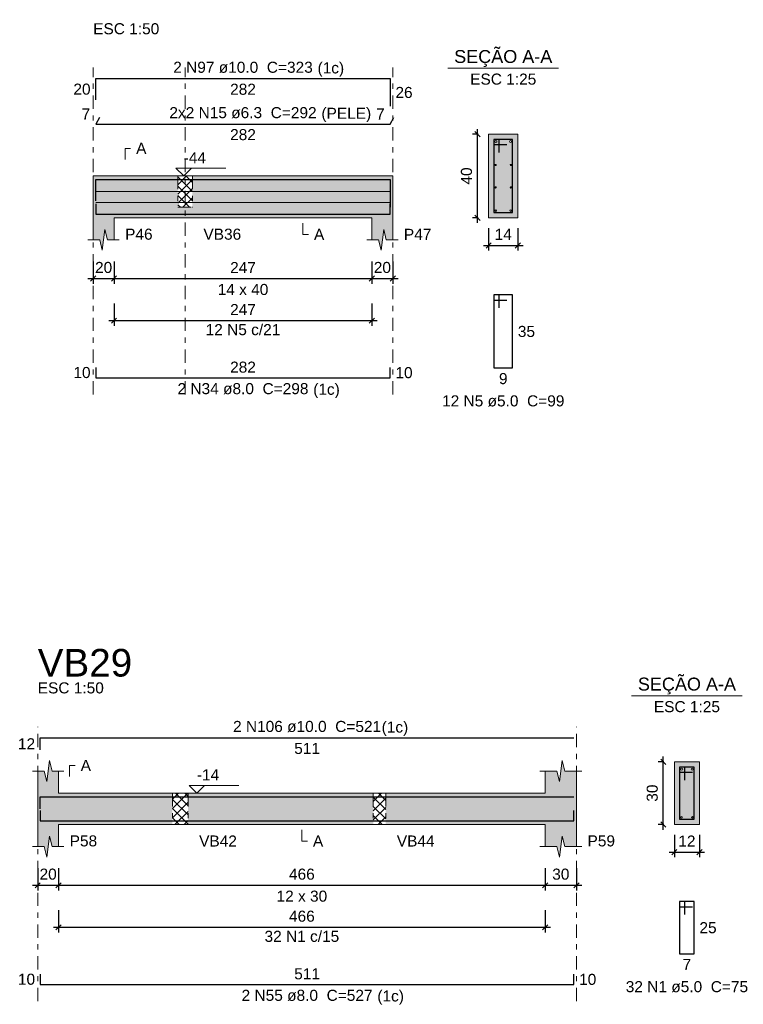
# Model space of a CAD drawing. Header units: millimetres. Extents: x 0 to 119, y 0 to 84.
# Tile 28 of 31: x 88 to 102, y 46 to 65. Entities that reach past the tile are written whole.
import ezdxf

# ---------------------------------------------------------------- set-up
doc = ezdxf.new("R2010")
doc.units = ezdxf.units.MM
doc.header["$MEASUREMENT"] = 0
doc.linetypes.add('DASHDOT', pattern=[2.54, 1.27, -0.635, 0, -0.635])
doc.linetypes.add('NULL', pattern=[0])
doc.layers.get('0').update_dxf_attribs({"lineweight": 18})
for name, color, linetype, lineweight in [('Descrição da armadura', 7, 'Continuous', 0), ('DT-Arm complementar', 5, 'Continuous', 5), ('DT-Barras na forma', 2, 'Continuous', 30), ('DT-Barras no corte', 5, 'Continuous', 5), ('DT-Barras rebatidas', 2, 'Continuous', 30), ('DT-Cotas', 9, 'Continuous', 5), ('DT-Forma', 5, 'Continuous', 5), ('DT-Hachura forma vigas', 254, 'Continuous', 5), ('DT-Hachura intersecção vigas', 9, 'Continuous', 5), ('DT-Hachura seção vigas', 254, 'Continuous', 5), ('DT-Pontilhado', 9, 'DASHDOT', 5), ('DT-Textos', 7, 'Continuous', 5), ('DT-Título', 3, 'Continuous', 20), ('Textos armaduras', 7, 'Continuous', 0)]:
    doc.layers.add(name, color=color, linetype=linetype, lineweight=lineweight)
doc.styles.add('Arial', font='txt')
doc.dimstyles.new('UM_25.000000', dxfattribs={"dimtxt": 0.18, "dimasz": 0.1, "dimexe": 0.1, "dimexo": 0.2, "dimgap": 0, "dimtad": 1, "dimtih": 1, "dimtoh": 1, "dimdec": 1, "dimlfac": 25, "dimzin": 0, "dimdsep": 46, "dimtxsty": 'Standard', "dimcen": 0.09, "dimdle": 0.1, "dimadec": 1, "dimazin": 2, "dimtfac": 1, "dimtdec": 4, "dimtofl": 0, "dimtmove": 0, "dimatfit": 3, "dimfxl": 1, "dimtolj": 1, "dimarcsym": 0})
doc.dimstyles.new('UM_50.000000', dxfattribs={"dimtxt": 0.18, "dimasz": 0.1, "dimexe": 0.1, "dimexo": 0.2, "dimgap": 0, "dimtad": 1, "dimtih": 1, "dimtoh": 1, "dimdec": 1, "dimlfac": 50, "dimzin": 0, "dimdsep": 46, "dimtxsty": 'Standard', "dimcen": 0.09, "dimdle": 0.1, "dimadec": 1, "dimazin": 2, "dimtfac": 1, "dimtdec": 4, "dimtofl": 0, "dimtmove": 0, "dimatfit": 3, "dimfxl": 1, "dimtolj": 1, "dimarcsym": 0})

# ---------------------------------------------------------------- blocks, each defined once
blk = doc.blocks.new('_Oblique')
at = {"color": 0, "linetype": 'ByBlock', "lineweight": -2}
blk.add_line((-0.5, -0.5), (0.5, 0.5), dxfattribs=at)
blk = doc.blocks.new('*D140')
at = {"layer": 'Defpoints', "color": 0}
for p in [(89.610356, 60.08858), (90.010356, 60.08858), (90.010356, 59.55908)]:
    blk.add_point(p, dxfattribs=at)
at = {"layer": 'DT-Cotas', "color": 0, "lineweight": -2}
for p, q in [((89.610356, 59.88858), (89.610356, 59.45908)), ((90.010356, 59.88858), (90.010356, 59.45908)), ((89.510356, 59.55908), (90.110356, 59.55908))]:
    blk.add_line(p, q, dxfattribs=at)
at = {"layer": 'DT-Cotas', "color": 0, "lineweight": -2, "xscale": 0.1, "yscale": 0.1, "zscale": 0.1, "rotation": 180}
blk.add_blockref('_Oblique', (89.610356, 59.55908), dxfattribs=at)
at = {"layer": 'DT-Cotas', "color": 0, "lineweight": -2, "xscale": 0.1, "yscale": 0.1, "zscale": 0.1}
blk.add_blockref('_Oblique', (90.010356, 59.55908), dxfattribs=at)
at = {"layer": 'DT-Cotas', "color": 7, "insert": (89.810356, 59.77088), "char_height": 0.2118, "attachment_point": 5, "rotation": 0.0057296, "style": 'Arial'}
blk.add_mtext('\\A1;20', dxfattribs=at)
blk = doc.blocks.new('*D141')
at = {"layer": 'Defpoints', "color": 0}
for p in [(90.010356, 60.08858), (94.950356, 60.08858), (94.950356, 59.55908)]:
    blk.add_point(p, dxfattribs=at)
at = {"layer": 'DT-Cotas', "color": 0, "lineweight": -2}
for p, q in [((90.010356, 59.88858), (90.010356, 59.45908)), ((94.950356, 59.88858), (94.950356, 59.45908)), ((89.910356, 59.55908), (95.050356, 59.55908))]:
    blk.add_line(p, q, dxfattribs=at)
at = {"layer": 'DT-Cotas', "color": 0, "lineweight": -2, "xscale": 0.1, "yscale": 0.1, "zscale": 0.1, "rotation": 180}
blk.add_blockref('_Oblique', (90.010356, 59.55908), dxfattribs=at)
at = {"layer": 'DT-Cotas', "color": 0, "lineweight": -2, "xscale": 0.1, "yscale": 0.1, "zscale": 0.1}
blk.add_blockref('_Oblique', (94.950356, 59.55908), dxfattribs=at)
at = {"layer": 'DT-Cotas', "color": 7, "insert": (92.480356, 59.77088), "char_height": 0.2118, "attachment_point": 5, "rotation": 0.0057296, "style": 'Arial'}
blk.add_mtext('\\A1;247', dxfattribs=at)
blk = doc.blocks.new('*D142')
at = {"layer": 'Defpoints', "color": 0}
for p in [(94.950356, 60.08858), (95.350356, 60.08858), (95.350356, 59.55908)]:
    blk.add_point(p, dxfattribs=at)
at = {"layer": 'DT-Cotas', "color": 0, "lineweight": -2}
for p, q in [((94.950356, 59.88858), (94.950356, 59.45908)), ((95.350356, 59.88858), (95.350356, 59.45908)), ((94.850356, 59.55908), (95.450356, 59.55908))]:
    blk.add_line(p, q, dxfattribs=at)
at = {"layer": 'DT-Cotas', "color": 0, "lineweight": -2, "xscale": 0.1, "yscale": 0.1, "zscale": 0.1, "rotation": 180}
blk.add_blockref('_Oblique', (94.950356, 59.55908), dxfattribs=at)
at = {"layer": 'DT-Cotas', "color": 0, "lineweight": -2, "xscale": 0.1, "yscale": 0.1, "zscale": 0.1}
blk.add_blockref('_Oblique', (95.350356, 59.55908), dxfattribs=at)
at = {"layer": 'DT-Cotas', "color": 7, "insert": (95.150356, 59.77088), "char_height": 0.2118, "attachment_point": 5, "rotation": 0.0057296, "style": 'Arial'}
blk.add_mtext('\\A1;20', dxfattribs=at)
blk = doc.blocks.new('*D143')
at = {"layer": 'Defpoints', "color": 0}
for p in [(96.973684, 62.32398), (97.185484, 62.32398), (97.185484, 60.72398)]:
    blk.add_point(p, dxfattribs=at)
at = {"layer": 'DT-Cotas', "color": 0, "lineweight": -2}
for p, q in [((96.973684, 60.62398), (96.973684, 62.42398)), ((96.985484, 62.32398), (96.873684, 62.32398)), ((96.985484, 60.72398), (96.873684, 60.72398))]:
    blk.add_line(p, q, dxfattribs=at)
at = {"layer": 'DT-Cotas', "color": 0, "lineweight": -2, "xscale": 0.1, "yscale": 0.1, "zscale": 0.1}
for p, rotation in [((96.973684, 62.32398), 90), ((96.973684, 60.72398), 270)]:
    blk.add_blockref('_Oblique', p, dxfattribs=dict(at, rotation=rotation))
at = {"layer": 'DT-Cotas', "color": 7, "insert": (96.761884, 61.52398), "char_height": 0.2118, "attachment_point": 5, "rotation": 90, "style": 'Arial'}
blk.add_mtext('\\A1;40', dxfattribs=at)
blk = doc.blocks.new('*D144')
at = {"layer": 'Defpoints', "color": 0}
for p in [(97.185484, 60.72398), (97.745484, 60.72398), (97.745484, 60.19448)]:
    blk.add_point(p, dxfattribs=at)
at = {"layer": 'DT-Cotas', "color": 0, "lineweight": -2}
for p, q in [((97.185484, 60.52398), (97.185484, 60.09448)), ((97.745484, 60.52398), (97.745484, 60.09448)), ((97.085484, 60.19448), (97.845484, 60.19448))]:
    blk.add_line(p, q, dxfattribs=at)
at = {"layer": 'DT-Cotas', "color": 0, "lineweight": -2, "xscale": 0.1, "yscale": 0.1, "zscale": 0.1, "rotation": 180}
blk.add_blockref('_Oblique', (97.185484, 60.19448), dxfattribs=at)
at = {"layer": 'DT-Cotas', "color": 0, "lineweight": -2, "xscale": 0.1, "yscale": 0.1, "zscale": 0.1}
blk.add_blockref('_Oblique', (97.745484, 60.19448), dxfattribs=at)
at = {"layer": 'DT-Cotas', "color": 7, "insert": (97.465484, 60.40628), "char_height": 0.2118, "attachment_point": 5, "rotation": 0.0057296, "style": 'Arial'}
blk.add_mtext('\\A1;14', dxfattribs=at)
blk = doc.blocks.new('*D145')
at = {"layer": 'Defpoints', "color": 0}
for p in [(90.010356, 59.28374), (94.950356, 59.28374), (94.950356, 58.75424)]:
    blk.add_point(p, dxfattribs=at)
at = {"layer": 'DT-Cotas', "color": 0, "lineweight": -2}
for p, q in [((90.010356, 59.08374), (90.010356, 58.65424)), ((94.950356, 59.08374), (94.950356, 58.65424)), ((89.910356, 58.75424), (95.050356, 58.75424))]:
    blk.add_line(p, q, dxfattribs=at)
at = {"layer": 'DT-Cotas', "color": 0, "lineweight": -2, "xscale": 0.1, "yscale": 0.1, "zscale": 0.1, "rotation": 180}
blk.add_blockref('_Oblique', (90.010356, 58.75424), dxfattribs=at)
at = {"layer": 'DT-Cotas', "color": 0, "lineweight": -2, "xscale": 0.1, "yscale": 0.1, "zscale": 0.1}
blk.add_blockref('_Oblique', (94.950356, 58.75424), dxfattribs=at)
at = {"layer": 'DT-Cotas', "color": 7, "insert": (92.480356, 58.96604), "char_height": 0.2118, "attachment_point": 5, "rotation": 0.0057296, "style": 'Arial'}
blk.add_mtext('\\A1;247', dxfattribs=at)
blk = doc.blocks.new('*D184')
at = {"layer": 'Defpoints', "color": 0}
for p in [(88.548088, 48.46938), (88.948088, 48.46938), (88.948088, 47.93988)]:
    blk.add_point(p, dxfattribs=at)
at = {"layer": 'DT-Cotas', "color": 0, "lineweight": -2}
for p, q in [((88.548088, 48.26938), (88.548088, 47.83988)), ((88.948088, 48.26938), (88.948088, 47.83988)), ((88.448088, 47.93988), (89.048088, 47.93988))]:
    blk.add_line(p, q, dxfattribs=at)
at = {"layer": 'DT-Cotas', "color": 0, "lineweight": -2, "xscale": 0.1, "yscale": 0.1, "zscale": 0.1, "rotation": 180}
blk.add_blockref('_Oblique', (88.548088, 47.93988), dxfattribs=at)
at = {"layer": 'DT-Cotas', "color": 0, "lineweight": -2, "xscale": 0.1, "yscale": 0.1, "zscale": 0.1}
blk.add_blockref('_Oblique', (88.948088, 47.93988), dxfattribs=at)
at = {"layer": 'DT-Cotas', "color": 7, "insert": (88.748088, 48.15168), "char_height": 0.2118, "attachment_point": 5, "rotation": 0.0057296, "style": 'Arial'}
blk.add_mtext('\\A1;20', dxfattribs=at)
blk = doc.blocks.new('*D185')
at = {"layer": 'Defpoints', "color": 0}
for p in [(88.948088, 48.46938), (98.268688, 48.46938), (98.268688, 47.93988)]:
    blk.add_point(p, dxfattribs=at)
at = {"layer": 'DT-Cotas', "color": 0, "lineweight": -2}
for p, q in [((88.948088, 48.26938), (88.948088, 47.83988)), ((98.268688, 48.26938), (98.268688, 47.83988)), ((88.848088, 47.93988), (98.368688, 47.93988))]:
    blk.add_line(p, q, dxfattribs=at)
at = {"layer": 'DT-Cotas', "color": 0, "lineweight": -2, "xscale": 0.1, "yscale": 0.1, "zscale": 0.1, "rotation": 180}
blk.add_blockref('_Oblique', (88.948088, 47.93988), dxfattribs=at)
at = {"layer": 'DT-Cotas', "color": 0, "lineweight": -2, "xscale": 0.1, "yscale": 0.1, "zscale": 0.1}
blk.add_blockref('_Oblique', (98.268688, 47.93988), dxfattribs=at)
at = {"layer": 'DT-Cotas', "color": 7, "insert": (93.608388, 48.15168), "char_height": 0.2118, "attachment_point": 5, "rotation": 0.0057296, "style": 'Arial'}
blk.add_mtext('\\A1;466', dxfattribs=at)
blk = doc.blocks.new('*D186')
at = {"layer": 'Defpoints', "color": 0}
for p in [(98.268688, 48.46938), (98.868688, 48.46938), (98.868688, 47.93988)]:
    blk.add_point(p, dxfattribs=at)
at = {"layer": 'DT-Cotas', "color": 0, "lineweight": -2}
for p, q in [((98.268688, 48.26938), (98.268688, 47.83988)), ((98.868688, 48.26938), (98.868688, 47.83988)), ((98.168688, 47.93988), (98.968688, 47.93988))]:
    blk.add_line(p, q, dxfattribs=at)
at = {"layer": 'DT-Cotas', "color": 0, "lineweight": -2, "xscale": 0.1, "yscale": 0.1, "zscale": 0.1, "rotation": 180}
blk.add_blockref('_Oblique', (98.268688, 47.93988), dxfattribs=at)
at = {"layer": 'DT-Cotas', "color": 0, "lineweight": -2, "xscale": 0.1, "yscale": 0.1, "zscale": 0.1}
blk.add_blockref('_Oblique', (98.868688, 47.93988), dxfattribs=at)
at = {"layer": 'DT-Cotas', "color": 7, "insert": (98.568688, 48.15168), "char_height": 0.2118, "attachment_point": 5, "rotation": 0.0057296, "style": 'Arial'}
blk.add_mtext('\\A1;30', dxfattribs=at)
blk = doc.blocks.new('*D187')
at = {"layer": 'Defpoints', "color": 0}
for p in [(100.532016, 50.30478), (100.743816, 50.30478), (100.743816, 49.10478)]:
    blk.add_point(p, dxfattribs=at)
at = {"layer": 'DT-Cotas', "color": 0, "lineweight": -2}
for p, q in [((100.532016, 49.00478), (100.532016, 50.40478)), ((100.543816, 50.30478), (100.432016, 50.30478)), ((100.543816, 49.10478), (100.432016, 49.10478))]:
    blk.add_line(p, q, dxfattribs=at)
at = {"layer": 'DT-Cotas', "color": 0, "lineweight": -2, "xscale": 0.1, "yscale": 0.1, "zscale": 0.1}
for p, rotation in [((100.532016, 50.30478), 90), ((100.532016, 49.10478), 270)]:
    blk.add_blockref('_Oblique', p, dxfattribs=dict(at, rotation=rotation))
at = {"layer": 'DT-Cotas', "color": 7, "insert": (100.320216, 49.70478), "char_height": 0.2118, "attachment_point": 5, "rotation": 90, "style": 'Arial'}
blk.add_mtext('\\A1;30', dxfattribs=at)
blk = doc.blocks.new('*D188')
at = {"layer": 'Defpoints', "color": 0}
for p in [(100.743816, 49.10478), (101.223816, 49.10478), (101.223816, 48.57528)]:
    blk.add_point(p, dxfattribs=at)
at = {"layer": 'DT-Cotas', "color": 0, "lineweight": -2}
for p, q in [((100.743816, 48.90478), (100.743816, 48.47528)), ((101.223816, 48.90478), (101.223816, 48.47528)), ((100.643816, 48.57528), (101.323816, 48.57528))]:
    blk.add_line(p, q, dxfattribs=at)
at = {"layer": 'DT-Cotas', "color": 0, "lineweight": -2, "xscale": 0.1, "yscale": 0.1, "zscale": 0.1, "rotation": 180}
blk.add_blockref('_Oblique', (100.743816, 48.57528), dxfattribs=at)
at = {"layer": 'DT-Cotas', "color": 0, "lineweight": -2, "xscale": 0.1, "yscale": 0.1, "zscale": 0.1}
blk.add_blockref('_Oblique', (101.223816, 48.57528), dxfattribs=at)
at = {"layer": 'DT-Cotas', "color": 7, "insert": (100.983816, 48.78708), "char_height": 0.2118, "attachment_point": 5, "rotation": 0.0057296, "style": 'Arial'}
blk.add_mtext('\\A1;12', dxfattribs=at)
blk = doc.blocks.new('*D189')
at = {"layer": 'Defpoints', "color": 0}
for p in [(88.948088, 47.66454), (98.268688, 47.66454), (98.268688, 47.13504)]:
    blk.add_point(p, dxfattribs=at)
at = {"layer": 'DT-Cotas', "color": 0, "lineweight": -2}
for p, q in [((88.948088, 47.46454), (88.948088, 47.03504)), ((98.268688, 47.46454), (98.268688, 47.03504)), ((88.848088, 47.13504), (98.368688, 47.13504))]:
    blk.add_line(p, q, dxfattribs=at)
at = {"layer": 'DT-Cotas', "color": 0, "lineweight": -2, "xscale": 0.1, "yscale": 0.1, "zscale": 0.1, "rotation": 180}
blk.add_blockref('_Oblique', (88.948088, 47.13504), dxfattribs=at)
at = {"layer": 'DT-Cotas', "color": 0, "lineweight": -2, "xscale": 0.1, "yscale": 0.1, "zscale": 0.1}
blk.add_blockref('_Oblique', (98.268688, 47.13504), dxfattribs=at)
at = {"layer": 'DT-Cotas', "color": 7, "insert": (93.608388, 47.34684), "char_height": 0.2118, "attachment_point": 5, "rotation": 0.0057296, "style": 'Arial'}
blk.add_mtext('\\A1;466', dxfattribs=at)

msp = doc.modelspace()

# ---------------------------------------------------------------- hatches: boundary and pattern name
at = {"layer": 'DT-Hachura forma vigas', "linetype": 'Continuous'}
for points in [[(91.5104, 60.924), (91.2304, 60.924), (91.2304, 61.524), (89.8104, 61.524), (89.6104, 61.524), (89.6104, 60.724), (89.6104, 60.3004), (89.7354, 60.3004), (89.7854, 60.1004), (89.8354, 60.5004), (89.8854, 60.3004), (90.0104, 60.3004), (90.0104, 60.724), (91.2304, 60.724), (91.5104, 60.724), (94.9504, 60.724), (94.9504, 60.3004), (95.0754, 60.3004), (95.1254, 60.1004), (95.1754, 60.5004), (95.2254, 60.3004), (95.3504, 60.3004), (95.3504, 60.724), (95.3504, 61.524), (95.1504, 61.524), (91.5104, 61.524), (91.5104, 60.924)], [(88.9481, 49.1048), (91.1285, 49.1048), (91.1285, 49.7048), (88.9481, 49.7048), (88.9481, 50.1284), (88.8231, 50.1284), (88.7731, 50.3284), (88.7231, 49.9284), (88.6731, 50.1284), (88.5481, 50.1284), (88.5481, 49.7048), (88.5481, 49.1048), (88.5481, 48.6812), (88.6731, 48.6812), (88.7231, 48.4812), (88.7731, 48.8812), (88.8231, 48.6812), (88.9481, 48.6812), (88.9481, 49.1048)], [(98.8687, 48.6812), (98.8687, 49.1048), (98.8687, 49.7048), (98.8687, 50.1284), (98.6437, 50.1284), (98.5937, 50.3284), (98.5437, 49.9284), (98.4937, 50.1284), (98.2687, 50.1284), (98.2687, 49.7048), (95.2153, 49.7048), (95.2153, 49.1048), (98.2687, 49.1048), (98.2687, 48.6812), (98.4937, 48.6812), (98.5437, 48.4812), (98.5937, 48.8812), (98.6437, 48.6812), (98.8687, 48.6812)], [(91.4285, 49.1048), (94.9753, 49.1048), (94.9753, 49.7048), (91.4285, 49.7048), (91.4285, 49.1048)]]:
    msp.add_hatch(color=254, dxfattribs=at).paths.add_polyline_path(points)
at = {"layer": 'DT-Hachura intersecção vigas', "linetype": 'Continuous'}
h = msp.add_hatch(dxfattribs=at)
h.set_pattern_fill('ANSI37', color=9, style=0)
h.paths.add_polyline_path([(91.2304, 60.924), (91.5104, 60.924), (91.5104, 61.524), (91.2304, 61.524), (91.2304, 60.924)])
h = msp.add_hatch(dxfattribs=at)
h.set_pattern_fill('ANSI37', color=9, style=0)
h.paths.add_polyline_path([(91.1285, 49.1048), (91.4285, 49.1048), (91.4285, 49.7048), (91.1285, 49.7048), (91.1285, 49.1048)])
h = msp.add_hatch(dxfattribs=at)
h.set_pattern_fill('ANSI37', color=9, style=0)
h.paths.add_polyline_path([(94.9753, 49.1048), (95.2153, 49.1048), (95.2153, 49.7048), (94.9753, 49.7048), (94.9753, 49.1048)])
at = {"layer": 'DT-Hachura seção vigas', "linetype": 'Continuous'}
for points in [[(97.1855, 60.724), (97.1855, 60.724), (97.7455, 60.724), (97.7455, 62.324), (97.1855, 62.324), (97.1855, 60.724)], [(100.7438, 49.1048), (100.7438, 49.1048), (101.2238, 49.1048), (101.2238, 50.3048), (100.7438, 50.3048), (100.7438, 49.1048)]]:
    msp.add_hatch(color=254, dxfattribs=at).paths.add_polyline_path(points)

# ---------------------------------------------------------------- linework, layer by layer
at = {"layer": 'DT-Arm complementar'}
for p, q in [((89.6604, 61.2293), (95.3004, 61.2293)), ((89.6604, 61.0146), (95.3004, 61.0146))]:
    msp.add_line(p, q, dxfattribs=at)
at = {"layer": 'DT-Barras na forma'}
for p, q in [((97.3855, 62.224), (97.2855, 62.224)), ((97.2855, 62.224), (97.2855, 60.824)), ((97.6455, 62.224), (97.2855, 62.224)), ((97.2855, 62.224), (97.2855, 62.124)), ((97.2855, 62.124), (97.5355, 62.124)), ((97.3855, 61.974), (97.3855, 62.224)), ((97.6455, 60.824), (97.6455, 62.224)), ((97.2855, 60.824), (97.6455, 60.824)), ((100.9438, 50.2048), (100.8438, 50.2048)), ((100.8438, 50.2048), (100.8438, 49.2048)), ((101.1238, 50.2048), (100.8438, 50.2048)), ((100.8438, 50.2048), (100.8438, 50.1048)), ((100.9438, 49.9548), (100.9438, 50.2048)), ((101.1238, 49.2048), (101.1238, 50.2048)), ((100.8438, 50.1048), (101.0938, 50.1048)), ((100.8438, 49.2048), (101.1238, 49.2048))]:
    msp.add_line(p, q, dxfattribs=at)
for points in [[(89.6604, 61.0458), (89.6604, 61.454), (95.3004, 61.454), (95.3004, 60.9248)], [(89.6604, 60.992), (89.6604, 60.792), (95.3004, 60.792), (95.3004, 60.992)], [(88.5981, 49.4048), (88.5981, 49.6348), (98.8187, 49.6348)], [(88.5981, 49.3728), (88.5981, 49.1728), (98.8187, 49.1728), (98.8187, 49.3728)]]:
    msp.add_lwpolyline(points, dxfattribs=at)
at = {"layer": 'DT-Barras no corte'}
for centre, radius in [((97.3255, 62.184), 0.02), ((97.6055, 62.184), 0.02), ((97.3181, 61.7346), 0.0126), ((97.6129, 61.7346), 0.0126), ((97.3181, 61.3053), 0.0126), ((97.6129, 61.3053), 0.0126), ((97.3215, 60.86), 0.016), ((97.6095, 60.86), 0.016), ((100.8838, 50.1648), 0.02), ((101.0838, 50.1648), 0.02), ((100.8798, 49.2408), 0.016), ((101.0878, 49.2408), 0.016)]:
    msp.add_circle(centre, radius, dxfattribs=at)
at = {"layer": 'DT-Barras rebatidas'}
for points in [[(89.6604, 62.9802), (89.6604, 63.3884), (95.3004, 63.3884), (95.3004, 62.8592)], [(89.7328, 62.6449), (89.6604, 62.5194), (95.3004, 62.5194), (95.3728, 62.6449)], [(97.3855, 58.9973), (97.3855, 59.2473), (97.2855, 59.2473), (97.2855, 57.8473), (97.6455, 57.8473), (97.6455, 59.2473), (97.2855, 59.2473), (97.2855, 59.1473), (97.5355, 59.1473)], [(89.6604, 57.8573), (89.6604, 57.6573), (95.3004, 57.6573), (95.3004, 57.8573)], [(88.5981, 50.5344), (88.5981, 50.7644), (98.8187, 50.7644)], [(100.9438, 47.3781), (100.9438, 47.6281), (100.8438, 47.6281), (100.8438, 46.6281), (101.1238, 46.6281), (101.1238, 47.6281), (100.8438, 47.6281), (100.8438, 47.5281), (101.0938, 47.5281)], [(88.5981, 46.2381), (88.5981, 46.0381), (98.8187, 46.0381), (98.8187, 46.2381)]]:
    msp.add_lwpolyline(points, dxfattribs=at)
at = {"layer": 'DT-Forma'}
for p, q in [((97.7455, 62.324), (97.1855, 62.324)), ((97.1855, 62.324), (97.1855, 60.724)), ((97.7455, 60.724), (97.7455, 62.324)), ((89.6104, 61.524), (89.8104, 61.524)), ((89.8104, 61.524), (91.2304, 61.524)), ((91.2304, 61.524), (91.5104, 61.524)), ((91.5104, 61.524), (95.1504, 61.524)), ((95.1504, 61.524), (95.3504, 61.524)), ((89.6104, 60.724), (89.6104, 60.3004)), ((90.0104, 60.3004), (90.0104, 60.724)), ((90.0104, 60.724), (91.2304, 60.724)), ((91.2304, 60.724), (91.5104, 60.724)), ((91.5104, 60.724), (94.9504, 60.724)), ((94.9504, 60.724), (94.9504, 60.3004)), ((95.3504, 60.3004), (95.3504, 60.724)), ((97.1855, 60.724), (97.7455, 60.724)), ((89.7854, 60.1004), (89.8354, 60.5004)), ((89.8354, 60.5004), (89.8854, 60.3004)), ((95.1254, 60.1004), (95.1754, 60.5004)), ((95.1754, 60.5004), (95.2254, 60.3004)), ((89.5104, 60.3004), (89.7354, 60.3004)), ((89.7354, 60.3004), (89.7854, 60.1004)), ((89.8854, 60.3004), (90.1104, 60.3004)), ((94.8504, 60.3004), (95.0754, 60.3004)), ((95.0754, 60.3004), (95.1254, 60.1004)), ((95.2254, 60.3004), (95.4504, 60.3004)), ((88.7231, 49.9284), (88.7731, 50.3284)), ((88.7731, 50.3284), (88.8231, 50.1284)), ((98.5437, 49.9284), (98.5937, 50.3284)), ((98.5937, 50.3284), (98.6437, 50.1284)), ((101.2238, 50.3048), (100.7438, 50.3048)), ((100.7438, 50.3048), (100.7438, 49.1048)), ((101.2238, 49.1048), (101.2238, 50.3048)), ((88.4481, 50.1284), (88.6731, 50.1284)), ((88.5481, 49.7048), (88.5481, 50.1284)), ((88.6731, 50.1284), (88.7231, 49.9284)), ((88.8231, 50.1284), (89.0481, 50.1284)), ((88.9481, 50.1284), (88.9481, 49.7048)), ((98.1687, 50.1284), (98.4937, 50.1284)), ((98.2687, 49.7048), (98.2687, 50.1284)), ((98.4937, 50.1284), (98.5437, 49.9284)), ((98.6437, 50.1284), (98.9687, 50.1284)), ((98.8687, 50.1284), (98.8687, 49.7048)), ((88.9481, 49.7048), (91.1285, 49.7048)), ((91.1285, 49.7048), (91.4285, 49.7048)), ((91.4285, 49.7048), (94.9753, 49.7048)), ((94.9753, 49.7048), (95.2153, 49.7048)), ((95.2153, 49.7048), (98.2687, 49.7048)), ((88.5481, 49.1048), (88.5481, 48.6812)), ((88.9481, 48.6812), (88.9481, 49.1048)), ((88.9481, 49.1048), (91.1285, 49.1048)), ((91.1285, 49.1048), (91.4285, 49.1048)), ((91.4285, 49.1048), (94.9753, 49.1048)), ((94.9753, 49.1048), (95.2153, 49.1048)), ((95.2153, 49.1048), (98.2687, 49.1048)), ((98.2687, 49.1048), (98.2687, 48.6812)), ((98.8687, 48.6812), (98.8687, 49.1048)), ((100.7438, 49.1048), (101.2238, 49.1048)), ((88.7231, 48.4812), (88.7731, 48.8812)), ((88.7731, 48.8812), (88.8231, 48.6812)), ((98.5437, 48.4812), (98.5937, 48.8812)), ((98.5937, 48.8812), (98.6437, 48.6812)), ((88.4481, 48.6812), (88.6731, 48.6812)), ((88.6731, 48.6812), (88.7231, 48.4812)), ((88.8231, 48.6812), (89.0481, 48.6812)), ((98.1687, 48.6812), (98.4937, 48.6812)), ((98.4937, 48.6812), (98.5437, 48.4812)), ((98.6437, 48.6812), (98.9687, 48.6812))]:
    msp.add_line(p, q, dxfattribs=at)
at = {"layer": 'DT-Forma', "linetype": 'Continuous'}
for p, q in [((89.6104, 60.724), (89.6104, 61.524)), ((95.3504, 61.524), (95.3504, 60.724)), ((88.5481, 49.1048), (88.5481, 49.7048)), ((98.8687, 49.7048), (98.8687, 49.1048))]:
    msp.add_line(p, q, dxfattribs=at)
at = {"layer": 'DT-Pontilhado', "ltscale": 0.2}
for p, q in [((89.6104, 57.3396), (89.6104, 63.6002)), ((91.3704, 57.3396), (91.3704, 63.6002)), ((95.3504, 57.3396), (95.3504, 63.6002)), ((91.2304, 61.524), (91.2304, 60.924)), ((91.5104, 61.524), (91.5104, 60.924)), ((91.2304, 60.924), (91.5104, 60.924)), ((88.5481, 45.7204), (88.5481, 50.9762)), ((98.8687, 45.7204), (98.8687, 50.9762)), ((91.1285, 49.7048), (91.1285, 49.1048)), ((91.4285, 49.7048), (91.4285, 49.1048)), ((94.9753, 49.7048), (94.9753, 49.1048)), ((95.2153, 49.7048), (95.2153, 49.1048))]:
    msp.add_line(p, q, dxfattribs=at)
at = {"layer": 'DT-Textos'}
for p, q in [((96.4065, 63.5889), (98.5245, 63.5889)), ((99.9248, 51.5697), (102.0428, 51.5697))]:
    msp.add_line(p, q, dxfattribs=at)
for points in [[(90.2222, 61.8417), (90.2222, 62.0535), (90.3281, 62.0535)], [(91.4924, 61.6722), (91.3441, 61.524), (91.1958, 61.6722), (92.1489, 61.6722)], [(93.6284, 60.6181), (93.6284, 60.4063), (93.7343, 60.4063)], [(89.1599, 50.0225), (89.1599, 50.2343), (89.2658, 50.2343)], [(91.7443, 49.853), (91.596, 49.7048), (91.4477, 49.853), (92.4008, 49.853)], [(93.6084, 48.9989), (93.6084, 48.7871), (93.7143, 48.7871)]]:
    msp.add_lwpolyline(points, dxfattribs=at)

# ---------------------------------------------------------------- texts
at = {"layer": 'Descrição da armadura', "linetype": 'NULL', "char_height": 0.2118, "attachment_point": 8, "line_spacing_factor": 0.9, "style": 'Arial'}
for s, insert, width in [('2 N97 ø10.0  C=323', (92.4805, 63.4947), 5.239541), ('2x2 N15 ø6.3  C=292', (92.4805, 62.6257), 5.529541), ('12 N5 c/21', (92.4804, 58.4725), 2.805127), ('2 N34 ø8.0  C=298', (92.4805, 57.3397), 4.916973), ('12 N5 ø5.0  C=99', (97.4655, 57.1057), 4.594404), ('2 N106 ø10.0  C=521', (93.7082, 50.8707), 5.562109), ('32 N1 c/15', (93.6084, 46.8533), 2.805127), ('32 N1 ø5.0  C=75', (100.9842, 45.8867), 4.594404), ('2 N55 ø8.0  C=527', (93.7082, 45.7207), 4.916973)]:
    msp.add_mtext(s, dxfattribs=dict(at, insert=insert, width=width))
at = {"layer": 'DT-Textos', "linetype": 'NULL', "line_spacing_factor": 0.798, "style": 'Arial'}
for s, insert, char_height, width, attachment_point in [('ESC 1:50', (89.6105, 64.2357), 0.2118, 2.482559, 7), ('SEÇÃO A-A', (97.4655, 63.6128), 0.2471, 3.812061, 8), ('(1c)', (93.9085, 63.4248), 0.2118, 0.998857, 7), ('ESC 1:25', (97.4655, 63.2707), 0.2118, 2.482559, 8), ('(PELE)', (93.9825, 62.5558), 0.2118, 1.869424, 7), ('A', (90.4335, 61.9477), 0.2118, 0.386855, 7), ('-44', (91.3445, 61.7677), 0.2118, 0.838281, 7), ('P46', (90.2225, 60.3007), 0.2118, 1.031992, 7), ('VB36', (91.7225, 60.3007), 0.2118, 1.418848, 7), ('A', (93.8405, 60.3007), 0.2118, 0.386855, 7), ('P47', (95.5625, 60.3007), 0.2118, 1.031992, 7), ('14 x 40', (92.4805, 59.2417), 0.2118, 1.902559, 8), ('(1c)', (93.8255, 57.2698), 0.2118, 0.998857, 7), ('ESC 1:50', (88.5482, 51.6117), 0.2118, 2.482559, 7), ('SEÇÃO A-A', (100.9842, 51.5938), 0.2471, 3.812061, 8), ('ESC 1:25', (100.9842, 51.2517), 0.2118, 2.482559, 8), ('(1c)', (95.1362, 50.8008), 0.2118, 0.998857, 7), ('A', (89.3712, 50.1287), 0.2118, 0.386855, 7), ('-14', (91.5962, 49.9487), 0.2118, 0.838281, 7), ('P58', (89.1602, 48.6817), 0.2118, 1.031992, 7), ('VB42', (91.6402, 48.6817), 0.2118, 1.418848, 7), ('A', (93.8202, 48.6817), 0.2118, 0.386855, 7), ('VB44', (95.4272, 48.6817), 0.2118, 1.418848, 7), ('P59', (99.0802, 48.6817), 0.2118, 1.031992, 7), ('12 x 30', (93.6082, 47.6227), 0.2118, 1.902559, 8), ('(1c)', (95.0542, 45.6508), 0.2118, 0.998857, 7)]:
    msp.add_mtext(s, dxfattribs=dict(at, insert=insert, char_height=char_height, width=width, attachment_point=attachment_point))
at = {"layer": 'DT-Título', "linetype": 'NULL', "insert": (88.5482, 51.9295), "char_height": 0.5295, "width": 3.620508, "attachment_point": 7, "line_spacing_factor": 0.798, "style": 'Arial'}
msp.add_mtext('VB29', dxfattribs=at)
at = {"layer": 'Textos armaduras', "linetype": 'NULL', "char_height": 0.2118, "line_spacing_factor": 0.9, "style": 'Arial'}
for s, insert, width, attachment_point in [('20', (89.5604, 63.0784), 1.045137, 9), ('282', (92.4804, 63.2911), 1.367705, 2), ('26', (95.4004, 63.2297), 1.045137, 1), ('7', (89.5538, 62.6053), 0.722568, 9), ('7', (95.1938, 62.6053), 0.722568, 9), ('282', (92.4804, 62.4221), 1.367705, 2), ('35', (97.7455, 58.6532), 1.045137, 1), ('10', (89.5604, 57.6514), 1.045137, 9), ('282', (92.4804, 57.7546), 1.367705, 8), ('10', (95.4004, 57.8632), 1.045137, 1), ('9', (97.4655, 57.75), 0.722568, 2), ('12', (88.4981, 50.5435), 1.045137, 9), ('511', (93.7084, 50.6671), 1.367705, 2), ('25', (101.2238, 47.234), 1.045137, 1), ('511', (93.7084, 46.1354), 1.367705, 8), ('7', (100.9838, 46.5308), 0.722568, 2), ('10', (88.4981, 46.0322), 1.045137, 9), ('10', (98.9187, 46.244), 1.045137, 1)]:
    msp.add_mtext(s, dxfattribs=dict(at, insert=insert, width=width, attachment_point=attachment_point))

# ---------------------------------------------------------------- dimensions: what is measured, and where the dimension line sits
at = {"layer": 'DT-Cotas'}
for base, p1, p2, picture, middle in [((96.9737, 62.324), (97.1855, 60.724), (97.1855, 62.324), '*D143', (96.7619, 61.524)), ((100.532, 50.3048), (100.7438, 49.1048), (100.7438, 50.3048), '*D187', (100.3202, 49.7048))]:
    dim = msp.add_linear_dim(base=base, p1=p1, p2=p2, angle=90, dimstyle='UM_25.000000', override={"dimtxt": 0.2118, "dimasz": 0.1, "dimexe": 0.1, "dimexo": 0.2, "dimtad": 1, "dimtih": 0, "dimtoh": 0, "dimdec": 1, "dimlfac": 25, "dimzin": 8, "dimtxsty": 'Arial', "dimblk": 'Oblique', "dimblk1": 'Oblique', "dimblk2": 'Oblique', "dimsah": 1, "dimdle": 0.1, "dimse1": 0, "dimse2": 0, "dimclrt": 7, "dimadec": 1, "dimazin": 3, "dimtmove": 2, "dimldrblk": 'Oblique'}, dxfattribs=at)
    dim.commit()
    dim.dimension.update_dxf_attribs({"geometry": picture, "text_midpoint": middle, "dimtype": 160, "text_rotation": 90})
for base, p1, p2, dimstyle, override, picture, middle in [((97.7455, 60.1945), (97.1855, 60.724), (97.7455, 60.724), 'UM_25.000000', {"dimtxt": 0.2118, "dimasz": 0.1, "dimexe": 0.1, "dimexo": 0.2, "dimtad": 1, "dimtih": 0, "dimtoh": 0, "dimdec": 1, "dimlfac": 25, "dimzin": 8, "dimtxsty": 'Arial', "dimblk": 'Oblique', "dimblk1": 'Oblique', "dimblk2": 'Oblique', "dimsah": 1, "dimdle": 0.1, "dimse1": 0, "dimse2": 0, "dimclrt": 7, "dimadec": 1, "dimazin": 3, "dimtmove": 2, "dimldrblk": 'Oblique'}, '*D144', (97.4655, 60.4063)), ((90.0104, 59.5591), (89.6104, 60.0886), (90.0104, 60.0886), 'UM_50.000000', {"dimtxt": 0.2118, "dimasz": 0.1, "dimexe": 0.1, "dimexo": 0.2, "dimtad": 1, "dimtih": 0, "dimtoh": 0, "dimdec": 1, "dimlfac": 50, "dimzin": 8, "dimtxsty": 'Arial', "dimblk": 'Oblique', "dimblk1": 'Oblique', "dimblk2": 'Oblique', "dimsah": 1, "dimdle": 0.1, "dimse1": 0, "dimse2": 0, "dimclrt": 7, "dimadec": 1, "dimazin": 3, "dimtmove": 2, "dimldrblk": 'Oblique'}, '*D140', (89.8104, 59.7709)), ((94.9504, 59.5591), (90.0104, 60.0886), (94.9504, 60.0886), 'UM_50.000000', {"dimtxt": 0.2118, "dimasz": 0.1, "dimexe": 0.1, "dimexo": 0.2, "dimtad": 1, "dimtih": 0, "dimtoh": 0, "dimdec": 1, "dimlfac": 50, "dimzin": 8, "dimtxsty": 'Arial', "dimblk": 'Oblique', "dimblk1": 'Oblique', "dimblk2": 'Oblique', "dimsah": 1, "dimdle": 0.1, "dimse1": 0, "dimse2": 0, "dimclrt": 7, "dimadec": 1, "dimazin": 3, "dimtmove": 2, "dimldrblk": 'Oblique'}, '*D141', (92.4804, 59.7709)), ((95.3504, 59.5591), (94.9504, 60.0886), (95.3504, 60.0886), 'UM_50.000000', {"dimtxt": 0.2118, "dimasz": 0.1, "dimexe": 0.1, "dimexo": 0.2, "dimtad": 1, "dimtih": 0, "dimtoh": 0, "dimdec": 1, "dimlfac": 50, "dimzin": 8, "dimtxsty": 'Arial', "dimblk": 'Oblique', "dimblk1": 'Oblique', "dimblk2": 'Oblique', "dimsah": 1, "dimdle": 0.1, "dimse1": 0, "dimse2": 0, "dimclrt": 7, "dimadec": 1, "dimazin": 3, "dimtmove": 2, "dimldrblk": 'Oblique'}, '*D142', (95.1504, 59.7709)), ((94.9504, 58.7542), (90.0104, 59.2837), (94.9504, 59.2837), 'UM_50.000000', {"dimtxt": 0.2118, "dimasz": 0.1, "dimexe": 0.1, "dimexo": 0.2, "dimtad": 1, "dimtih": 0, "dimtoh": 0, "dimdec": 1, "dimlfac": 50, "dimzin": 8, "dimtxsty": 'Arial', "dimblk": 'Oblique', "dimblk1": 'Oblique', "dimblk2": 'Oblique', "dimsah": 1, "dimdle": 0.1, "dimse1": 0, "dimse2": 0, "dimclrt": 7, "dimadec": 1, "dimazin": 3, "dimtmove": 2, "dimldrblk": 'Oblique'}, '*D145', (92.4804, 58.966)), ((101.2238, 48.5753), (100.7438, 49.1048), (101.2238, 49.1048), 'UM_25.000000', {"dimtxt": 0.2118, "dimasz": 0.1, "dimexe": 0.1, "dimexo": 0.2, "dimtad": 1, "dimtih": 0, "dimtoh": 0, "dimdec": 1, "dimlfac": 25, "dimzin": 8, "dimtxsty": 'Arial', "dimblk": 'Oblique', "dimblk1": 'Oblique', "dimblk2": 'Oblique', "dimsah": 1, "dimdle": 0.1, "dimse1": 0, "dimse2": 0, "dimclrt": 7, "dimadec": 1, "dimazin": 3, "dimtmove": 2, "dimldrblk": 'Oblique'}, '*D188', (100.9838, 48.7871)), ((88.9481, 47.9399), (88.5481, 48.4694), (88.9481, 48.4694), 'UM_50.000000', {"dimtxt": 0.2118, "dimasz": 0.1, "dimexe": 0.1, "dimexo": 0.2, "dimtad": 1, "dimtih": 0, "dimtoh": 0, "dimdec": 1, "dimlfac": 50, "dimzin": 8, "dimtxsty": 'Arial', "dimblk": 'Oblique', "dimblk1": 'Oblique', "dimblk2": 'Oblique', "dimsah": 1, "dimdle": 0.1, "dimse1": 0, "dimse2": 0, "dimclrt": 7, "dimadec": 1, "dimazin": 3, "dimtmove": 2, "dimldrblk": 'Oblique'}, '*D184', (88.7481, 48.1517)), ((98.2687, 47.9399), (88.9481, 48.4694), (98.2687, 48.4694), 'UM_50.000000', {"dimtxt": 0.2118, "dimasz": 0.1, "dimexe": 0.1, "dimexo": 0.2, "dimtad": 1, "dimtih": 0, "dimtoh": 0, "dimdec": 1, "dimlfac": 50, "dimzin": 8, "dimtxsty": 'Arial', "dimblk": 'Oblique', "dimblk1": 'Oblique', "dimblk2": 'Oblique', "dimsah": 1, "dimdle": 0.1, "dimse1": 0, "dimse2": 0, "dimclrt": 7, "dimadec": 1, "dimazin": 3, "dimtmove": 2, "dimldrblk": 'Oblique'}, '*D185', (93.6084, 48.1517)), ((98.8687, 47.9399), (98.2687, 48.4694), (98.8687, 48.4694), 'UM_50.000000', {"dimtxt": 0.2118, "dimasz": 0.1, "dimexe": 0.1, "dimexo": 0.2, "dimtad": 1, "dimtih": 0, "dimtoh": 0, "dimdec": 1, "dimlfac": 50, "dimzin": 8, "dimtxsty": 'Arial', "dimblk": 'Oblique', "dimblk1": 'Oblique', "dimblk2": 'Oblique', "dimsah": 1, "dimdle": 0.1, "dimse1": 0, "dimse2": 0, "dimclrt": 7, "dimadec": 1, "dimazin": 3, "dimtmove": 2, "dimldrblk": 'Oblique'}, '*D186', (98.5687, 48.1517)), ((98.2687, 47.135), (88.9481, 47.6645), (98.2687, 47.6645), 'UM_50.000000', {"dimtxt": 0.2118, "dimasz": 0.1, "dimexe": 0.1, "dimexo": 0.2, "dimtad": 1, "dimtih": 0, "dimtoh": 0, "dimdec": 1, "dimlfac": 50, "dimzin": 8, "dimtxsty": 'Arial', "dimblk": 'Oblique', "dimblk1": 'Oblique', "dimblk2": 'Oblique', "dimsah": 1, "dimdle": 0.1, "dimse1": 0, "dimse2": 0, "dimclrt": 7, "dimadec": 1, "dimazin": 3, "dimtmove": 2, "dimldrblk": 'Oblique'}, '*D189', (93.6084, 47.3468))]:
    dim = msp.add_linear_dim(base=base, p1=p1, p2=p2, dimstyle=dimstyle, override=override, dxfattribs=at)
    dim.commit()
    dim.dimension.update_dxf_attribs({"geometry": picture, "text_midpoint": middle, "dimtype": 160, "text_rotation": 0.00573})

doc.saveas('drawing.dxf')
